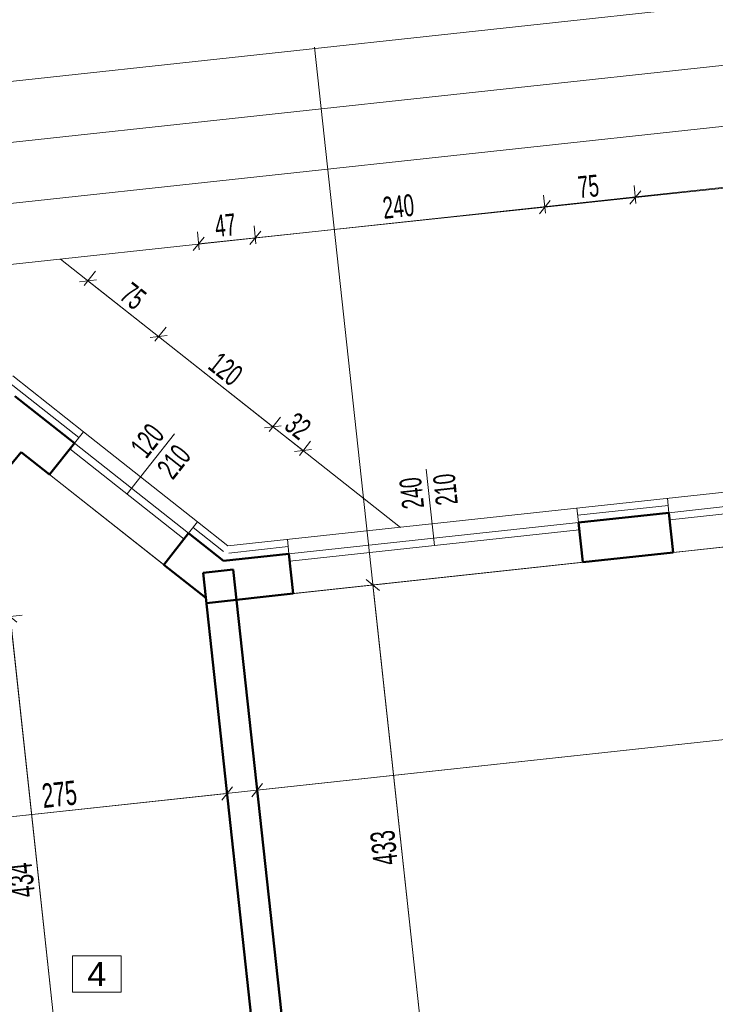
# Model space of a CAD drawing. Header units: millimetres. Extents: x 72202 to 304796, y 21658 to 519946.
# Tile 58 of 139: x 195857 to 196431, y 209859 to 210671. Entities that reach past the tile are written whole.
import ezdxf

# ---------------------------------------------------------------- set-up
doc = ezdxf.new("R2010")
doc.units = ezdxf.units.MM
doc.layers.get('0').update_dxf_attribs({"color": 253})
doc.layers.get('Defpoints').update_dxf_attribs({"color": 253})
for name, color, linetype, lineweight in [('DRZWI I OKNA OPISY', 253, 'Continuous', 9), ('linia - gruba - projektowana', 253, 'Continuous', 50), ('LINIA CIENKA', 7, 'Continuous', 13), ('LINIA KRESKOWANIE', 253, 'Continuous', 5), ('LINIA WYMIAROWANIE', 253, 'Continuous', 9), ('OPISY', 253, 'Continuous', 9)]:
    doc.layers.add(name, color=color, linetype=linetype, lineweight=lineweight)
doc.layers.add('LINIA-NIE DRUKOWAĆ', color=253, linetype='Continuous', lineweight=20, plot=False)
doc.styles.add('simplex', font='arial.ttf')
doc.styles.get("Standard").update_dxf_attribs({"font": 'ARIALN.TTF', "width": 0.75})
doc.linetypes.add('GRADZINOWANIE', pattern='A,0.00254,-2.54,[134,ltypeshp.shx,S=2.54,R=0,X=-2.54,Y=0],-5.08,[134,ltypeshp.shx,S=2.54,R=180,X=2.54,Y=0],-2.54', length=10.16254)
doc.dimstyles.new('sebek100', dxfattribs={"dimtxt": 17, "dimasz": 10, "dimexe": 10, "dimexo": 20, "dimgap": 4, "dimtad": 1, "dimrnd": 0.5, "dimtxsty": 'Standard', "dimblk": 'OBLIQUE', "dimcen": 8, "dimclre": 1, "dimazin": 0, "dimtm": 1e-09, "dimtfac": 1, "dimtix": 1, "dimtmove": 1, "dimatfit": 3, "dimldrblk": 'zas', "dimfxl": 10, "dimfxlon": 1, "dimtolj": 2, "dimlwd": -1, "dimlwe": -1, "dimarcsym": 0})

# ---------------------------------------------------------------- blocks, each defined once
blk = doc.blocks.new('_Oblique')
at = {"color": 0, "linetype": 'ByBlock', "lineweight": -2}
blk.add_line((-0.5, -0.5), (0.5, 0.5), dxfattribs=at)
blk = doc.blocks.new('*D492')
at = {"layer": 'Defpoints', "color": 0, "lineweight": -3, "ltscale": 4, "transparency": 16777216}
for p in [(196051.46, 210490.94), (196077.89, 210242.31), (196031.15, 210237.34)]:
    blk.add_point(p, dxfattribs=at)
at = {"layer": 'LINIA WYMIAROWANIE', "color": 1, "ltscale": 4, "transparency": 16777216}
for p, q in [((196005.25, 210481), (196003.66, 210495.92)), ((196051.99, 210485.97), (196050.4, 210500.89))]:
    blk.add_line(p, q, dxfattribs=at)
at = {"layer": 'LINIA WYMIAROWANIE', "color": 0, "ltscale": 4, "transparency": 16777216}
blk.add_line((196004.72, 210485.97), (196051.46, 210490.94), dxfattribs=at)
at = {"layer": 'LINIA WYMIAROWANIE', "color": 0, "ltscale": 4, "transparency": 16777216, "xscale": 10, "yscale": 10, "zscale": 10}
for p, rotation in [((196051.46, 210490.94), 6.067906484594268), ((196004.72, 210485.97), 186.0679064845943)]:
    blk.add_blockref('_Oblique', p, dxfattribs=dict(at, rotation=rotation))
at = {"layer": 'LINIA WYMIAROWANIE', "color": 0, "lineweight": -3, "ltscale": 4, "transparency": 16777216, "insert": (196026.72, 210501.38), "char_height": 18, "attachment_point": 5, "rotation": 6.06791, "bg_fill": 3, "box_fill_scale": 1.1, "bg_fill_color": 256, "bg_fill_true_color": 13158600, "bg_fill_transparency": 0}
blk.add_mtext('\\A2;47', dxfattribs=at)
blk = doc.blocks.new('zas')
blk = doc.blocks.new('*D493')
at = {"layer": 'Defpoints', "color": 0, "lineweight": -3, "ltscale": 4, "transparency": 16777216}
for p in [(196290.12, 210516.31), (196316.49, 210268.24), (196077.89, 210242.31)]:
    blk.add_point(p, dxfattribs=at)
at = {"layer": 'LINIA WYMIAROWANIE', "color": 1, "ltscale": 4, "transparency": 16777216}
for p, q in [((196290.64, 210511.34), (196289.06, 210526.26)), ((196051.99, 210485.97), (196050.4, 210500.89))]:
    blk.add_line(p, q, dxfattribs=at)
at = {"layer": 'LINIA WYMIAROWANIE', "color": 0, "ltscale": 4, "transparency": 16777216}
blk.add_line((196051.46, 210490.94), (196290.12, 210516.31), dxfattribs=at)
at = {"layer": 'LINIA WYMIAROWANIE', "color": 0, "ltscale": 4, "transparency": 16777216, "xscale": 10, "yscale": 10, "zscale": 10}
for p, rotation in [((196290.12, 210516.31), 6.067906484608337), ((196051.46, 210490.94), 186.0679064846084)]:
    blk.add_blockref('_Oblique', p, dxfattribs=dict(at, rotation=rotation))
at = {"layer": 'LINIA WYMIAROWANIE', "color": 0, "lineweight": -3, "ltscale": 4, "transparency": 16777216, "insert": (196169.39, 210516.74), "char_height": 18, "attachment_point": 5, "rotation": 6.06791, "bg_fill": 3, "box_fill_scale": 1.1, "bg_fill_color": 256, "bg_fill_true_color": 13158600, "bg_fill_transparency": 0}
blk.add_mtext('\\A2;240', dxfattribs=at)
blk = doc.blocks.new('*D494')
at = {"layer": 'Defpoints', "color": 0, "lineweight": -3, "ltscale": 4, "transparency": 16777216}
for p in [(196364.7, 210524.24), (196391.05, 210276.32), (196316.49, 210268.24)]:
    blk.add_point(p, dxfattribs=at)
at = {"layer": 'LINIA WYMIAROWANIE', "color": 1, "ltscale": 4, "transparency": 16777216}
for p, q in [((196365.22, 210519.27), (196363.64, 210534.18)), ((196290.64, 210511.34), (196289.06, 210526.26))]:
    blk.add_line(p, q, dxfattribs=at)
at = {"layer": 'LINIA WYMIAROWANIE', "color": 0, "ltscale": 4, "transparency": 16777216}
blk.add_line((196290.12, 210516.31), (196364.7, 210524.24), dxfattribs=at)
at = {"layer": 'LINIA WYMIAROWANIE', "color": 0, "ltscale": 4, "transparency": 16777216, "xscale": 10, "yscale": 10, "zscale": 10}
for p, rotation in [((196364.7, 210524.24), 6.067906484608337), ((196290.12, 210516.31), 186.0679064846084)]:
    blk.add_blockref('_Oblique', p, dxfattribs=dict(at, rotation=rotation))
at = {"layer": 'LINIA WYMIAROWANIE', "color": 0, "lineweight": -3, "ltscale": 4, "transparency": 16777216, "insert": (196326.01, 210533.36), "char_height": 18, "attachment_point": 5, "rotation": 6.06791, "bg_fill": 3, "box_fill_scale": 1.1, "bg_fill_color": 256, "bg_fill_true_color": 13158600, "bg_fill_transparency": 0}
blk.add_mtext('\\A2;75', dxfattribs=at)
blk = doc.blocks.new('*D495')
at = {"layer": 'Defpoints', "color": 0, "lineweight": -3, "ltscale": 4, "transparency": 16777216}
for p in [(196603.35, 210549.61), (196629.65, 210302.17), (196391.05, 210276.32)]:
    blk.add_point(p, dxfattribs=at)
at = {"layer": 'LINIA WYMIAROWANIE', "color": 1, "ltscale": 4, "transparency": 16777216}
for p, q in [((196603.88, 210544.64), (196602.29, 210559.55)), ((196365.22, 210519.27), (196363.64, 210534.18))]:
    blk.add_line(p, q, dxfattribs=at)
at = {"layer": 'LINIA WYMIAROWANIE', "color": 0, "ltscale": 4, "transparency": 16777216}
blk.add_line((196364.7, 210524.24), (196603.35, 210549.61), dxfattribs=at)
at = {"layer": 'LINIA WYMIAROWANIE', "color": 0, "ltscale": 4, "transparency": 16777216, "xscale": 10, "yscale": 10, "zscale": 10}
for p, rotation in [((196603.35, 210549.61), 6.067906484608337), ((196364.7, 210524.24), 186.0679064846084)]:
    blk.add_blockref('_Oblique', p, dxfattribs=dict(at, rotation=rotation))
at = {"layer": 'LINIA WYMIAROWANIE', "color": 0, "lineweight": -3, "ltscale": 4, "transparency": 16777216, "insert": (196482.63, 210550.04), "char_height": 18, "attachment_point": 5, "rotation": 6.06791, "bg_fill": 3, "box_fill_scale": 1.1, "bg_fill_color": 256, "bg_fill_true_color": 13158600, "bg_fill_transparency": 0}
blk.add_mtext('\\A2;240', dxfattribs=at)
blk = doc.blocks.new('*D522')
at = {"layer": 'Defpoints', "color": 0, "lineweight": -3, "ltscale": 4, "transparency": 16777216}
for p in [(195971.72, 210409.54), (195851.52, 210377.04), (195909.75, 210331.06)]:
    blk.add_point(p, dxfattribs=at)
at = {"layer": 'LINIA WYMIAROWANIE', "color": 1, "ltscale": 4, "transparency": 16777216}
for p, q in [((195910.4, 210451.59), (195919.69, 210463.36)), ((195968.62, 210405.61), (195977.92, 210417.39))]:
    blk.add_line(p, q, dxfattribs=at)
at = {"layer": 'LINIA WYMIAROWANIE', "color": 0, "ltscale": 4, "transparency": 16777216}
blk.add_line((195913.5, 210455.52), (195971.72, 210409.54), dxfattribs=at)
at = {"layer": 'LINIA WYMIAROWANIE', "color": 0, "ltscale": 4, "transparency": 16777216, "xscale": 10, "yscale": 10, "zscale": 10}
for p, rotation in [((195913.5, 210455.52), 141.7023734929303), ((195971.72, 210409.54), 321.7023734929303)]:
    blk.add_blockref('_Oblique', p, dxfattribs=dict(at, rotation=rotation))
at = {"layer": 'LINIA WYMIAROWANIE', "color": 0, "lineweight": -3, "ltscale": 4, "transparency": 16777216, "insert": (195950.76, 210442.85), "char_height": 18, "attachment_point": 5, "rotation": 321.70237, "bg_fill": 3, "box_fill_scale": 1.1, "bg_fill_color": 256, "bg_fill_true_color": 13158600, "bg_fill_transparency": 0}
blk.add_mtext('\\A2;75', dxfattribs=at)
blk = doc.blocks.new('*D523')
at = {"layer": 'Defpoints', "color": 0, "lineweight": -3, "ltscale": 4, "transparency": 16777216}
for p in [(195909.75, 210331.06), (196065.9, 210335.17), (196003.92, 210256.69)]:
    blk.add_point(p, dxfattribs=at)
at = {"layer": 'LINIA WYMIAROWANIE', "color": 1, "ltscale": 4, "transparency": 16777216}
for p, q in [((195968.62, 210405.61), (195977.92, 210417.39)), ((196062.8, 210331.24), (196072.09, 210343.02))]:
    blk.add_line(p, q, dxfattribs=at)
at = {"layer": 'LINIA WYMIAROWANIE', "color": 0, "ltscale": 4, "transparency": 16777216}
blk.add_line((195971.72, 210409.54), (196065.9, 210335.17), dxfattribs=at)
at = {"layer": 'LINIA WYMIAROWANIE', "color": 0, "ltscale": 4, "transparency": 16777216, "xscale": 10, "yscale": 10, "zscale": 10}
for p, rotation in [((195971.72, 210409.54), 141.7023734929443), ((196065.9, 210335.17), 321.7023734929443)]:
    blk.add_blockref('_Oblique', p, dxfattribs=dict(at, rotation=rotation))
at = {"layer": 'LINIA WYMIAROWANIE', "color": 0, "lineweight": -3, "ltscale": 4, "transparency": 16777216, "insert": (196026.98, 210382.7), "char_height": 18, "attachment_point": 5, "rotation": 321.70237, "bg_fill": 3, "box_fill_scale": 1.1, "bg_fill_color": 256, "bg_fill_true_color": 13158600, "bg_fill_transparency": 0}
blk.add_mtext('\\A2;120', dxfattribs=at)
blk = doc.blocks.new('*D524')
at = {"layer": 'Defpoints', "color": 0, "lineweight": -3, "ltscale": 4, "transparency": 16777216}
for p in [(196090.83, 210315.48), (196003.92, 210256.69), (196028.86, 210237)]:
    blk.add_point(p, dxfattribs=at)
at = {"layer": 'LINIA WYMIAROWANIE', "color": 1, "ltscale": 4, "transparency": 16777216}
for p, q in [((196062.8, 210331.24), (196072.09, 210343.02)), ((196087.74, 210311.55), (196097.03, 210323.32))]:
    blk.add_line(p, q, dxfattribs=at)
at = {"layer": 'LINIA WYMIAROWANIE', "color": 0, "ltscale": 4, "transparency": 16777216}
blk.add_line((196065.9, 210335.17), (196090.83, 210315.48), dxfattribs=at)
at = {"layer": 'LINIA WYMIAROWANIE', "color": 0, "ltscale": 4, "transparency": 16777216, "xscale": 10, "yscale": 10, "zscale": 10}
for p, rotation in [((196065.9, 210335.17), 141.7023734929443), ((196090.83, 210315.48), 321.7023734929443)]:
    blk.add_blockref('_Oblique', p, dxfattribs=dict(at, rotation=rotation))
at = {"layer": 'LINIA WYMIAROWANIE', "color": 0, "lineweight": -3, "ltscale": 4, "transparency": 16777216, "insert": (196086.54, 210335.67), "char_height": 18, "attachment_point": 5, "rotation": 321.70237, "bg_fill": 3, "box_fill_scale": 1.1, "bg_fill_color": 256, "bg_fill_true_color": 13158600, "bg_fill_transparency": 0}
blk.add_mtext('\\A2;32', dxfattribs=at)
blk = doc.blocks.new('*D526')
at = {"layer": 'Defpoints', "color": 0, "lineweight": -3, "ltscale": 4, "transparency": 16777216}
for p in [(196020.47, 210103.76), (195747.07, 210074.15), (196028.17, 210032.73)]:
    blk.add_point(p, dxfattribs=at)
at = {"layer": 'LINIA WYMIAROWANIE', "color": 0, "ltscale": 4, "transparency": 16777216}
blk.add_line((195754.77, 210003.12), (196028.17, 210032.73), dxfattribs=at)
at = {"layer": 'LINIA WYMIAROWANIE', "ltscale": 4, "transparency": 16777216}
for p, q in [((196027.63, 210037.7), (196029.24, 210022.79)), ((195754.23, 210008.09), (195755.84, 209993.18))]:
    blk.add_line(p, q, dxfattribs=at)
at = {"layer": 'LINIA WYMIAROWANIE', "color": 0, "ltscale": 4, "transparency": 16777216, "xscale": 10, "yscale": 10, "zscale": 10}
for p, rotation in [((196028.17, 210032.73), 6.182017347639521), ((195754.77, 210003.12), 186.1820173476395)]:
    blk.add_blockref('_Oblique', p, dxfattribs=dict(at, rotation=rotation))
at = {"layer": 'LINIA WYMIAROWANIE', "color": 0, "lineweight": -3, "ltscale": 4, "transparency": 16777216, "insert": (195889.94, 210032.05), "char_height": 20, "attachment_point": 5, "rotation": 6.18202, "bg_fill": 3, "box_fill_scale": 1.1, "bg_fill_color": 256, "bg_fill_true_color": 13158600, "bg_fill_transparency": 0}
blk.add_mtext('\\A2;275', dxfattribs=at)
blk = doc.blocks.new('*D528')
at = {"layer": 'Defpoints', "color": 0, "lineweight": -3, "ltscale": 4, "transparency": 16777216}
for p in [(196994.9, 210296.37), (196036.01, 210192.51), (197011.91, 210139.29)]:
    blk.add_point(p, dxfattribs=at)
at = {"layer": 'LINIA WYMIAROWANIE', "ltscale": 4, "transparency": 16777216}
for p, q in [((197011.37, 210144.26), (197012.99, 210129.35)), ((196052.48, 210040.4), (196054.1, 210025.48))]:
    blk.add_line(p, q, dxfattribs=at)
at = {"layer": 'LINIA WYMIAROWANIE', "color": 0, "ltscale": 4, "transparency": 16777216}
blk.add_line((196053.02, 210035.43), (197011.91, 210139.29), dxfattribs=at)
at = {"layer": 'LINIA WYMIAROWANIE', "color": 0, "ltscale": 4, "transparency": 16777216, "xscale": 10, "yscale": 10, "zscale": 10}
for p, rotation in [((197011.91, 210139.29), 6.182017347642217), ((196053.02, 210035.43), 186.1820173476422)]:
    blk.add_blockref('_Oblique', p, dxfattribs=dict(at, rotation=rotation))
at = {"layer": 'LINIA WYMIAROWANIE', "color": 0, "lineweight": -3, "ltscale": 4, "transparency": 16777216, "insert": (196530.74, 210103.28), "char_height": 20, "attachment_point": 5, "rotation": 6.18202, "bg_fill": 3, "box_fill_scale": 1.1, "bg_fill_color": 256, "bg_fill_true_color": 13158600, "bg_fill_transparency": 0}
blk.add_mtext('\\A2;964,5', dxfattribs=at)
blk = doc.blocks.new('*D533')
at = {"layer": 'Defpoints', "color": 0, "lineweight": -3, "ltscale": 4, "transparency": 16777216}
for p in [(196036.01, 210192.51), (196194.98, 209774.19), (196082.63, 209762.02)]:
    blk.add_point(p, dxfattribs=at)
at = {"layer": 'LINIA WYMIAROWANIE', "color": 1, "ltscale": 4, "transparency": 16777216}
for p, q in [((196138.41, 210203.6), (196158.29, 210205.75)), ((196185.04, 209773.12), (196204.92, 209775.27))]:
    blk.add_line(p, q, dxfattribs=at)
at = {"layer": 'LINIA WYMIAROWANIE', "color": 0, "ltscale": 4, "transparency": 16777216}
blk.add_line((196148.35, 210204.68), (196194.98, 209774.19), dxfattribs=at)
at = {"layer": 'LINIA WYMIAROWANIE', "color": 0, "ltscale": 4, "transparency": 16777216, "xscale": 10, "yscale": 10, "zscale": 10}
for p, rotation in [((196148.35, 210204.68), 96.18201734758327), ((196194.98, 209774.19), 276.1820173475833)]:
    blk.add_blockref('_Oblique', p, dxfattribs=dict(at, rotation=rotation))
at = {"layer": 'LINIA WYMIAROWANIE', "color": 0, "lineweight": -3, "ltscale": 4, "transparency": 16777216, "insert": (196157.53, 209987.9), "char_height": 20, "attachment_point": 5, "rotation": 96.18202, "bg_fill": 3, "box_fill_scale": 1.1, "bg_fill_color": 256, "bg_fill_true_color": 13158600, "bg_fill_transparency": 0}
blk.add_mtext('\\A2;433', dxfattribs=at)
blk = doc.blocks.new('*D536')
at = {"layer": 'Defpoints', "color": 0, "lineweight": -3, "ltscale": 4, "transparency": 16777216}
for p in [(195737.08, 210166.41), (195896.18, 209746.86), (195783.84, 209734.69)]:
    blk.add_point(p, dxfattribs=at)
at = {"layer": 'LINIA WYMIAROWANIE', "color": 1, "ltscale": 4, "transparency": 16777216}
for p, q in [((195839.48, 210177.51), (195859.36, 210179.66)), ((195886.24, 209745.78), (195906.13, 209747.93))]:
    blk.add_line(p, q, dxfattribs=at)
at = {"layer": 'LINIA WYMIAROWANIE', "color": 0, "ltscale": 4, "transparency": 16777216}
blk.add_line((195849.42, 210178.58), (195896.18, 209746.86), dxfattribs=at)
at = {"layer": 'LINIA WYMIAROWANIE', "color": 0, "ltscale": 4, "transparency": 16777216, "xscale": 10, "yscale": 10, "zscale": 10}
for p, rotation in [((195849.42, 210178.58), 96.18201734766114), ((195896.18, 209746.86), 276.1820173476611)]:
    blk.add_blockref('_Oblique', p, dxfattribs=dict(at, rotation=rotation))
at = {"layer": 'LINIA WYMIAROWANIE', "color": 0, "lineweight": -3, "ltscale": 4, "transparency": 16777216, "insert": (195858.67, 209961.19), "char_height": 20, "attachment_point": 5, "rotation": 96.18202, "bg_fill": 3, "box_fill_scale": 1.1, "bg_fill_color": 256, "bg_fill_true_color": 13158600, "bg_fill_transparency": 0}
blk.add_mtext('\\A2;434', dxfattribs=at)

msp = doc.modelspace()

# ---------------------------------------------------------------- linework, layer by layer
at = {"layer": 'linia - gruba - projektowana'}
for p, q in [((195902.31, 210321.64), (195853.333, 210360.316)), ((195839.297, 210291.131), (195858.314, 210314.334)), ((195881.858, 210295.742), (195858.314, 210314.334)), ((195881.858, 210295.742), (195902.31, 210321.64)), ((196317.783, 210256.221), (196392.347, 210264.297)), ((196392.347, 210264.297), (196395.901, 210231.489)), ((196317.783, 210256.221), (196321.337, 210223.413)), ((195976.034, 210221.372), (195996.486, 210247.27)), ((196025.274, 210224.537), (195996.486, 210247.27)), ((196025.274, 210224.537), (196079.179, 210230.376)), ((196079.179, 210230.376), (196082.733, 210197.568)), ((196321.337, 210223.413), (196395.901, 210231.489)), ((196010.698, 210193.998), (195976.034, 210221.372)), ((196008.459, 210214.669), (196033.314, 210217.361)), ((196033.314, 210217.361), (196082.635, 209762.025)), ((196008.459, 210214.669), (196057.78, 209759.332)), ((196011.151, 210189.814), (196082.733, 210197.568))]:
    msp.add_line(p, q, dxfattribs=at)
at = {"layer": 'LINIA CIENKA'}
for p, q in [((196028.86, 210236.996), (199003.276, 210559.176)), ((195909.747, 210331.058), (195851.522, 210377.037)), ((195902.31, 210321.64), (195909.747, 210331.058)), ((196003.923, 210256.688), (195909.747, 210331.058)), ((195992.767, 210242.562), (195898.591, 210316.931)), ((195996.486, 210247.27), (195902.31, 210321.64)), ((195881.858, 210295.742), (195976.034, 210221.372)), ((196630.952, 210290.142), (196392.347, 210264.297)), ((196631.598, 210284.177), (196392.993, 210258.332)), ((196392.347, 210264.297), (196391.05, 210276.321)), ((196317.783, 210256.221), (196316.486, 210268.245)), ((195996.486, 210247.27), (196003.923, 210256.688)), ((196028.86, 210236.996), (196003.923, 210256.688)), ((196317.783, 210256.221), (196079.179, 210230.376)), ((196318.429, 210250.256), (196079.825, 210224.411)), ((196634.505, 210257.334), (196395.901, 210231.489)), ((196079.179, 210230.376), (196077.881, 210242.4)), ((196031.15, 210237.338), (196031.16, 210237.245)), ((196321.337, 210223.413), (196082.733, 210197.568))]:
    msp.add_line(p, q, dxfattribs=at)
at = {"layer": 'LINIA KRESKOWANIE', "linetype": 'GRADZINOWANIE', "ltscale": 0.6}
for p, q in [((195906.028, 210326.349), (195847.804, 210372.328)), ((196317.14, 210262.186), (196391.703, 210270.263)), ((196025.141, 210232.287), (196000.204, 210251.979)), ((196029.506, 210231.031), (196078.535, 210236.341))]:
    msp.add_line(p, q, dxfattribs=at)
at = {"layer": 'LINIA-NIE DRUKOWAĆ'}
for p, q in [((194214.956, 210442.858), (198960.201, 210956.85)), ((194220.341, 210393.149), (198965.585, 210907.141)), ((194225.725, 210343.44), (198970.969, 210857.432)), ((194231.11, 210293.731), (198976.354, 210807.722))]:
    msp.add_line(p, q, dxfattribs=at)
for points in [[(195805.917, 209530.881), (195737.077, 210166.414), (195858.314, 210314.334), (196010.698, 210193.998), (196079.317, 209560.495), (195805.917, 209530.881)], [(196994.897, 210296.371), (196036.006, 210192.507), (196104.172, 209563.188), (197063.063, 209667.052), (196994.897, 210296.371)]]:
    msp.add_lwpolyline(points, dxfattribs=at)
at = {"layer": 'OPISY'}
msp.add_lwpolyline([(195900.791, 209898.881), (195900.791, 209868.881), (195940.791, 209868.881), (195940.791, 209898.881)], close=True, dxfattribs=at)

# ---------------------------------------------------------------- texts
at = {"layer": 'OPISY', "insert": (195920.791, 209883.881), "char_height": 20, "width": 40, "attachment_point": 5, "style": 'simplex'}
msp.add_mtext('4', dxfattribs=at)

# ---------------------------------------------------------------- next in the draw order: dimensions: what is measured, and where the dimension line sits
at = {"layer": 'LINIA WYMIAROWANIE', "lineweight": -3, "ltscale": 4}
dim = msp.add_aligned_dim(p1=(196031.15, 210237.338), p2=(196077.891, 210242.307), distance=250.036, dimstyle='sebek100', override={"dimtxt": 18, "dimrnd": 0, "dimfxl": 5, "dimtfill": 1, "dimarcsym": 2}, dxfattribs=at)
dim.commit()
dim.dimension.update_dxf_attribs({"geometry": '*D492', "text_midpoint": (196026.716, 210501.384)})

# ---------------------------------------------------------------- next in the draw order: dimensions: what is measured, and where the dimension line sits
dim = msp.add_linear_dim(base=(196290.116, 210516.311), p1=(196077.891, 210242.307), p2=(196316.486, 210268.245), angle=186.067906, dimstyle='sebek100', override={"dimtxt": 18, "dimrnd": 0, "dimfxl": 5, "dimtfill": 1, "dimarcsym": 2}, dxfattribs=at)
dim.commit()
dim.dimension.update_dxf_attribs({"geometry": '*D493', "text_midpoint": (196169.394, 210516.743)})

# ---------------------------------------------------------------- next in the draw order: linework, layer by layer
at = {"layer": 'LINIA-NIE DRUKOWAĆ'}
msp.add_line((195890.729, 210473.496), (196170.987, 210252.181), dxfattribs=at)

# ---------------------------------------------------------------- next in the draw order: dimensions: what is measured, and where the dimension line sits
at = {"layer": 'LINIA WYMIAROWANIE', "lineweight": -3, "ltscale": 4}
dim = msp.add_linear_dim(base=(196364.695, 210524.239), p1=(196316.486, 210268.245), p2=(196391.05, 210276.321), angle=186.067906, dimstyle='sebek100', override={"dimtxt": 18, "dimrnd": 0, "dimfxl": 5, "dimtfill": 1, "dimarcsym": 2}, dxfattribs=at)
dim.commit()
dim.dimension.update_dxf_attribs({"geometry": '*D494', "text_midpoint": (196326.015, 210533.355)})

# ---------------------------------------------------------------- next in the draw order: dimensions: what is measured, and where the dimension line sits
dim = msp.add_linear_dim(base=(196603.35, 210549.609), p1=(196391.05, 210276.321), p2=(196629.654, 210302.166), angle=186.067906, dimstyle='sebek100', override={"dimtxt": 18, "dimrnd": 0, "dimfxl": 5, "dimtfill": 1, "dimarcsym": 2}, dxfattribs=at)
dim.commit()
dim.dimension.update_dxf_attribs({"geometry": '*D495', "text_midpoint": (196482.628, 210550.041)})
dim = msp.add_aligned_dim(p1=(195851.522, 210377.037), p2=(195909.747, 210331.058), distance=100, text='75', dimstyle='sebek100', override={"dimtxt": 18, "dimrnd": 0, "dimfxl": 5, "dimtfill": 1, "dimarcsym": 2}, dxfattribs=at)
dim.commit()
dim.dimension.update_dxf_attribs({"geometry": '*D522', "text_midpoint": (195950.761, 210442.85)})

# ---------------------------------------------------------------- next in the draw order: dimensions: what is measured, and where the dimension line sits
dim = msp.add_linear_dim(base=(196065.897, 210335.168), p1=(195909.747, 210331.058), p2=(196003.923, 210256.688), angle=141.702373, dimstyle='sebek100', override={"dimtxt": 18, "dimrnd": 0, "dimfxl": 5, "dimtfill": 1, "dimarcsym": 2}, dxfattribs=at)
dim.commit()
dim.dimension.update_dxf_attribs({"geometry": '*D523', "text_midpoint": (196026.984, 210382.705)})

# ---------------------------------------------------------------- next in the draw order: linework, layer by layer
at = {"layer": 'DRZWI I OKNA OPISY'}
msp.add_line((195945.679, 210279.746), (195984.838, 210329.334), dxfattribs=at)
at = {"layer": 'LINIA-NIE DRUKOWAĆ'}
msp.add_line((195802.065, 210615.775), (195921.273, 209515.229), dxfattribs=at)

# ---------------------------------------------------------------- next in the draw order: texts
at = {"layer": 'DRZWI I OKNA OPISY', "insert": (195962.505, 210323.606), "char_height": 18, "width": 130, "attachment_point": 5, "rotation": 51.702374}
msp.add_mtext('120', dxfattribs=at)

# ---------------------------------------------------------------- next in the draw order: dimensions: what is measured, and where the dimension line sits
at = {"layer": 'LINIA WYMIAROWANIE', "lineweight": -3, "ltscale": 4}
dim = msp.add_linear_dim(base=(196090.834, 210315.476), p1=(196003.923, 210256.688), p2=(196028.86, 210236.996), angle=141.702373, text='32', dimstyle='sebek100', override={"dimtxt": 18, "dimrnd": 0, "dimfxl": 5, "dimtfill": 1, "dimarcsym": 2}, dxfattribs=at)
dim.commit()
dim.dimension.update_dxf_attribs({"geometry": '*D524', "text_midpoint": (196086.541, 210335.674)})

# ---------------------------------------------------------------- next in the draw order: linework, layer by layer
at = {"layer": 'LINIA-NIE DRUKOWAĆ'}
msp.add_line((198980.398, 210352.511), (194763.68, 209895.768), dxfattribs=at)

# ---------------------------------------------------------------- next in the draw order: texts
at = {"layer": 'DRZWI I OKNA OPISY', "insert": (195984.45, 210306.276), "char_height": 18, "width": 130, "attachment_point": 5, "rotation": 51.702374}
msp.add_mtext('210', dxfattribs=at)

# ---------------------------------------------------------------- next in the draw order: dimensions: what is measured, and where the dimension line sits
at = {"layer": 'LINIA WYMIAROWANIE', "lineweight": -3, "ltscale": 4}
dim = msp.add_aligned_dim(p1=(195747.071, 210074.149), p2=(196020.472, 210103.763), distance=-71.445, dimstyle='sebek100', override={"dimtxt": 20, "dimrnd": 0, "dimclre": 256, "dimfxl": 5, "dimtfill": 1, "dimarcsym": 2}, dxfattribs=at)
dim.commit()
dim.dimension.update_dxf_attribs({"geometry": '*D526', "text_midpoint": (195889.935, 210032.055)})

# ---------------------------------------------------------------- next in the draw order: dimensions: what is measured, and where the dimension line sits
dim = msp.add_aligned_dim(p1=(196036.006, 210192.507), p2=(196994.897, 210296.371), distance=-158, dimstyle='sebek100', override={"dimtxt": 20, "dimrnd": 0, "dimclre": 256, "dimfxl": 5, "dimtfill": 1, "dimarcsym": 2}, dxfattribs=at)
dim.commit()
dim.dimension.update_dxf_attribs({"geometry": '*D528', "text_midpoint": (196530.741, 210103.284)})
dim = msp.add_aligned_dim(p1=(195737.077, 210166.414), p2=(195783.841, 209734.689), distance=113, text='434', dimstyle='sebek100', override={"dimtxt": 20, "dimtad": 4, "dimrnd": 0, "dimtfill": 1, "dimarcsym": 2}, dxfattribs=at)
dim.commit()
dim.dimension.update_dxf_attribs({"geometry": '*D536', "text_midpoint": (195858.673, 209961.19)})

# ---------------------------------------------------------------- next in the draw order: linework, layer by layer
at = {"layer": 'DRZWI I OKNA OPISY'}
msp.add_line((196199.127, 210237.333), (196192.348, 210300.154), dxfattribs=at)
at = {"layer": 'LINIA-NIE DRUKOWAĆ'}
msp.add_line((196100.32, 210648.082), (196219.528, 209547.535), dxfattribs=at)

# ---------------------------------------------------------------- next in the draw order: texts
at = {"layer": 'DRZWI I OKNA OPISY', "char_height": 18, "width": 130, "attachment_point": 5, "rotation": 96.159668}
for s, insert in [('240', (196180.419, 210280.424)), ('210', (196208.22, 210283.424))]:
    msp.add_mtext(s, dxfattribs=dict(at, insert=insert))

# ---------------------------------------------------------------- next in the draw order: dimensions: what is measured, and where the dimension line sits
at = {"layer": 'LINIA WYMIAROWANIE', "lineweight": -3, "ltscale": 4}
dim = msp.add_aligned_dim(p1=(196036.006, 210192.507), p2=(196082.635, 209762.025), distance=113, dimstyle='sebek100', override={"dimtxt": 20, "dimtad": 4, "dimrnd": 0, "dimtfill": 1, "dimarcsym": 2}, dxfattribs=at)
dim.commit()
dim.dimension.update_dxf_attribs({"geometry": '*D533', "text_midpoint": (196157.534, 209987.904)})

doc.saveas('drawing.dxf')
